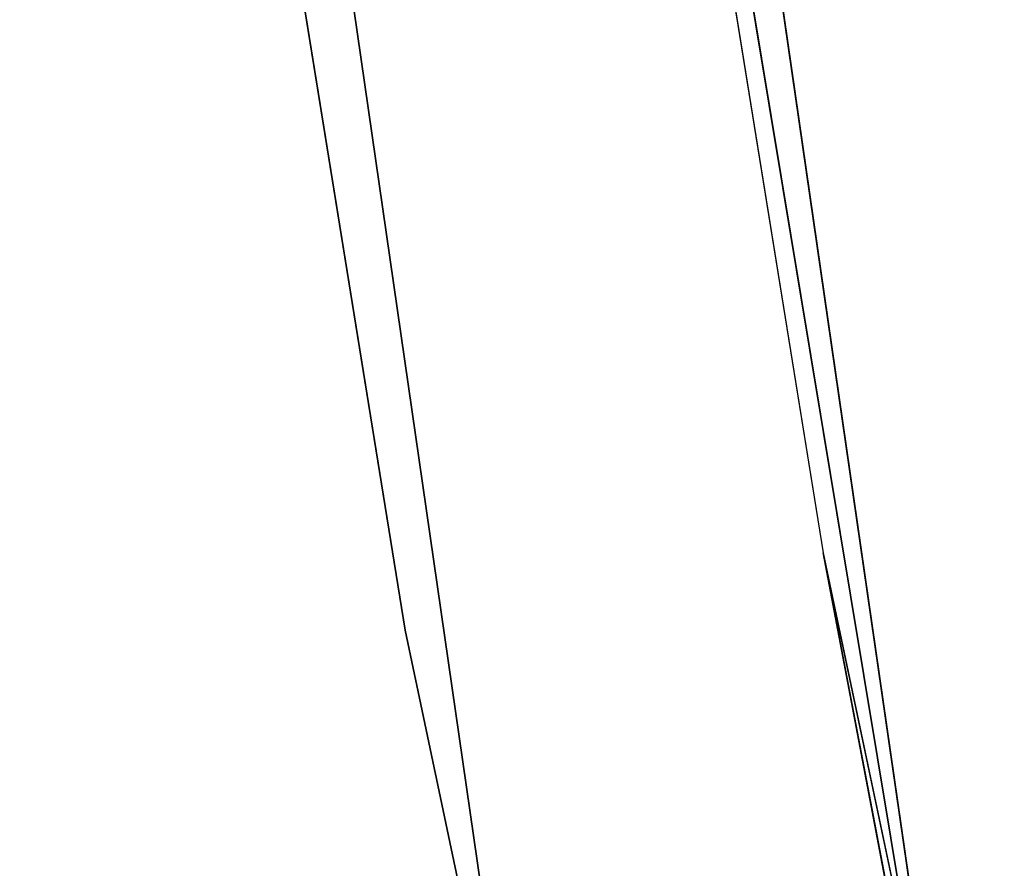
# Model space of a CAD drawing. Extents: x -775 to 775, y -775 to 775.
# Tile 237 of 256: x -736 to -729, y -138 to -132. Entities that reach past the tile are written whole.
import ezdxf

# ---------------------------------------------------------------- set-up
doc = ezdxf.new("R2010")
doc.units = 0
doc.layers.get('0').update_dxf_attribs({"color": 13, "linetype": 'CONTINUOUS'})

# ---------------------------------------------------------------- blocks, each defined once
blk = doc.blocks.new('OBJ_000001')
for p, q in [((-739.5542285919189, -71.31448183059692), (-729.3858085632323, -141.5687449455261)), ((-729.3858085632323, -141.5687449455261, 2.999988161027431), (-739.5542285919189, -71.31448183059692, 2.999988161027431)), ((-729.3858085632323, -141.5687449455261, 18.22198307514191), (-739.5542285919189, -71.31448183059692, 18.22198307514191)), ((-729.3858085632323, -141.5687449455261, 38.99984211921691), (-739.5542285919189, -71.31448183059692, 38.99984211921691)), ((-742.5403350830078, -71.60242452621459), (-732.3308807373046, -142.1403549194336)), ((-742.5403350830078, -71.60242452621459, 38.99984211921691), (-732.3308807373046, -142.1403549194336, 38.99984211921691)), ((-742.5403350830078, -71.60242452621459, 2.999988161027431), (-732.3308807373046, -142.1403549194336, 2.999988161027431)), ((-735.9647674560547, -101.922061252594), (-729.3858085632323, -141.5687449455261, 18.22198307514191)), ((-735.9647674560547, -101.922061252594), (-730.5313297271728, -135.528076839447)), ((-730.5313297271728, -135.528076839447), (-729.3858085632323, -141.5687449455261, 18.22198307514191)), ((-723.1046512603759, -170.7885335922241), (-730.5313297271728, -135.528076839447))]:
    blk.add_line(p, q)
at = {"color": 7}
mesh = blk.add_polyface(dxfattribs=at)
corners = [(-739.5542285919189, -71.31448183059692, 2.999988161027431), (-729.3858085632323, -141.5687449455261), (-729.3858085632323, -141.5687449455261, 2.999988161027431), (-739.5542285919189, -71.31448183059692)]
mesh.append_faces([[corners[k] for k in face] for face in [(0, 1, 2), (1, 0, 3)]], dxfattribs={"vtx0": -1, "color": 7})
mesh = blk.add_polyface(dxfattribs=at)
corners = [(-739.5542285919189, -71.31448183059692, 18.22198307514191), (-735.9647674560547, -101.922061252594), (-729.3858085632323, -141.5687449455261, 18.22198307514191)]
mesh.append_faces([[corners[k] for k in face] for face in [(0, 1, 2)]], dxfattribs={"color": 7})
mesh = blk.add_polyface(dxfattribs=at)
corners = [(-739.5542285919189, -71.31448183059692, 38.99984211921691), (-729.3858085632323, -141.5687449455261, 18.22198307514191), (-729.3858085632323, -141.5687449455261, 38.99984211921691), (-739.5542285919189, -71.31448183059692, 18.22198307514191)]
mesh.append_faces([[corners[k] for k in face] for face in [(0, 1, 2), (1, 0, 3)]], dxfattribs={"vtx0": -1, "color": 7})
mesh = blk.add_polyface(dxfattribs=at)
corners = [(-742.5403350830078, -71.60242452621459, 2.999988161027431), (-732.3308807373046, -142.1403549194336, 38.99984211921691), (-732.3308807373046, -142.1403549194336, 2.999988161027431), (-742.5403350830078, -71.60242452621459, 38.99984211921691)]
mesh.append_faces([[corners[k] for k in face] for face in [(0, 1, 2), (1, 0, 3)]], dxfattribs={"vtx0": -1, "color": 7})
mesh = blk.add_polyface(dxfattribs=at)
corners = [(-735.9647674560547, -101.922061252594), (-730.5313297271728, -135.528076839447), (-729.3858085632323, -141.5687449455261, 18.22198307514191)]
mesh.append_faces([[corners[k] for k in face] for face in [(0, 1, 2)]], dxfattribs={"color": 7})
mesh = blk.add_polyface(dxfattribs=at)
corners = [(-730.5313297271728, -135.528076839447), (-723.1046512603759, -170.7885335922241), (-729.3858085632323, -141.5687449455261, 18.22198307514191)]
mesh.append_faces([[corners[k] for k in face] for face in [(0, 1, 2)]], dxfattribs={"color": 7})
blk = doc.blocks.new('OBJ_000002')
for p, q in [((-733.4809558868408, -136.0752939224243, 30.16272406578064), (-738.9363883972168, -102.3335913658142, 30.16272406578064)), ((-733.4809558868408, -136.0752939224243, 6.999972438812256), (-738.9363883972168, -102.3335913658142, 6.999972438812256)), ((-726.0243858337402, -171.4781232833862, 30.16272406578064), (-733.4809558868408, -136.0752939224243, 30.16272406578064)), ((-733.4809558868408, -136.0752939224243, 6.999972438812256), (-733.4809558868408, -136.0752939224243, 30.16272406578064)), ((-726.0243858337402, -171.4781232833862, 6.999972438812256), (-733.4809558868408, -136.0752939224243, 6.999972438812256))]:
    blk.add_line(p, q)
at = {"color": 8}
mesh = blk.add_polyface(dxfattribs=at)
corners = [(-738.9363883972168, -102.3335913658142, 6.999972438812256), (-733.4809558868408, -136.0752939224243, 30.16272406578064), (-733.4809558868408, -136.0752939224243, 6.999972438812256), (-738.9363883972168, -102.3335913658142, 30.16272406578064)]
mesh.append_faces([[corners[k] for k in face] for face in [(0, 1, 2), (1, 0, 3)]], dxfattribs={"vtx0": -1, "color": 8})
mesh = blk.add_polyface(dxfattribs=at)
corners = [(-733.4809558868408, -136.0752939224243, 6.999972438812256), (-726.0243858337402, -171.4781232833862, 30.16272406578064), (-726.0243858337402, -171.4781232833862, 6.999972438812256), (-733.4809558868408, -136.0752939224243, 30.16272406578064)]
mesh.append_faces([[corners[k] for k in face] for face in [(0, 1, 2), (1, 0, 3)]], dxfattribs={"vtx0": -1, "color": 8})
blk = doc.blocks.new('SKPE74C')
for name in ['OBJ_000002', 'OBJ_000001']:
    blk.add_blockref(name, (0, 0))

msp = doc.modelspace()

# ---------------------------------------------------------------- block references
msp.add_blockref('SKPE74C', (0, 0))

doc.saveas('drawing.dxf')
